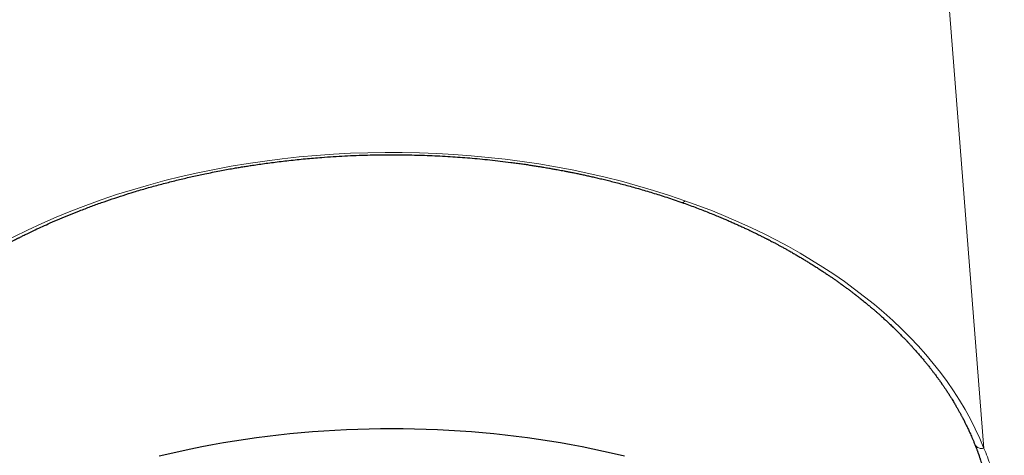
# Model space of a CAD drawing. Header units: millimetres. Extents: x 8 to 558, y 12 to 406.
# Tile 113 of 124: x 283 to 303, y 347 to 356. Entities that reach past the tile are written whole.
import ezdxf

# ---------------------------------------------------------------- set-up
doc = ezdxf.new("R2010")
doc.units = ezdxf.units.MM

msp = doc.modelspace()

# ---------------------------------------------------------------- linework, layer by layer
at = {"color": 252, "linetype": 'Continuous', "lineweight": 0}
msp.add_line((302.752, 347.51), (302.026, 356.721), dxfattribs=at)
at = {"color": 7, "linetype": 'Continuous', "lineweight": 30, "flags": 128}
msp.add_lwpolyline([(295.433, 347.349), (295.219, 347.4), (295.004, 347.449), (294.786, 347.496), (294.568, 347.54), (294.347, 347.581), (294.126, 347.621), (293.903, 347.658), (293.679, 347.692), (293.454, 347.724), (293.227, 347.753), (293, 347.78), (292.772, 347.804), (292.543, 347.826), (292.314, 347.845), (292.084, 347.862), (291.853, 347.876), (291.622, 347.887), (291.391, 347.896), (291.159, 347.903), (290.927, 347.907), (290.695, 347.908), (290.463, 347.907), (290.231, 347.903), (290, 347.896), (289.768, 347.887), (289.537, 347.876), (289.307, 347.862), (289.077, 347.845), (288.847, 347.826), (288.618, 347.804), (288.39, 347.78), (288.163, 347.753), (287.937, 347.724), (287.712, 347.692), (287.488, 347.658), (287.265, 347.621), (287.043, 347.581), (286.823, 347.54), (286.604, 347.496), (286.387, 347.449), (286.171, 347.4), (285.957, 347.349)], dxfattribs=at)
at = {"color": 252, "linetype": 'Continuous', "lineweight": 0}
for centre, radius, start, end in [((296.604, 352.591), 0.069, 264.9639, 331.1443), ((302.709, 347.666), 0.161, 208.2854, 285.6327)]:
    msp.add_arc(centre, radius, start, end, dxfattribs=at)
for start_param, end_param in [(1.070796, 2.889673), (0.25192, 1.070796)]:
    msp.add_ellipse((290.695, 345.508), major_axis=(12.45, 0), ratio=0.645243, start_param=start_param, end_param=end_param, dxfattribs=at)
at = {"color": 7, "linetype": 'Continuous', "lineweight": 30}
for points, knots in [([(278.824, 347.589), (278.832, 347.609), (278.847, 347.646), (278.87, 347.701), (278.891, 347.751), (278.912, 347.798), (278.932, 347.842), (278.95, 347.881), (278.967, 347.917), (278.982, 347.949), (278.996, 347.978), (279.008, 348.003), (279.019, 348.025), (279.028, 348.043), (279.036, 348.058), (279.041, 348.069), (279.045, 348.077), (279.049, 348.085), (279.054, 348.095), (279.061, 348.108), (279.07, 348.125), (279.082, 348.147), (279.096, 348.174), (279.113, 348.205), (279.132, 348.24), (279.162, 348.295), (279.204, 348.368), (279.256, 348.457), (279.304, 348.535), (279.347, 348.603), (279.384, 348.661), (279.42, 348.715), (279.446, 348.755), (279.463, 348.78), (279.471, 348.791), (279.477, 348.8), (279.481, 348.806), (279.485, 348.811), (279.489, 348.817), (279.495, 348.826), (279.503, 348.838), (279.515, 348.855), (279.531, 348.878), (279.551, 348.906), (279.575, 348.938), (279.601, 348.975), (279.63, 349.014), (279.659, 349.053), (279.707, 349.116), (279.774, 349.202), (279.842, 349.286), (279.892, 349.346), (279.923, 349.382), (279.953, 349.418), (279.984, 349.454), (280.015, 349.49), (280.045, 349.523), (280.072, 349.553), (280.095, 349.579), (280.116, 349.602), (280.133, 349.621), (280.147, 349.636), (280.157, 349.647), (280.164, 349.655), (280.17, 349.661), (280.176, 349.668), (280.184, 349.676), (280.194, 349.687), (280.207, 349.701), (280.222, 349.717), (280.239, 349.734), (280.256, 349.753), (280.28, 349.778), (280.312, 349.81), (280.352, 349.851), (280.395, 349.894), (280.439, 349.938), (280.495, 349.992), (280.559, 350.053), (280.633, 350.122), (280.703, 350.186), (280.77, 350.245), (280.846, 350.312), (280.933, 350.387), (281.032, 350.47), (281.109, 350.532), (281.163, 350.575), (281.194, 350.599), (281.221, 350.621), (281.241, 350.636), (281.253, 350.646), (281.26, 350.651), (281.266, 350.656), (281.274, 350.662), (281.284, 350.669), (281.296, 350.679), (281.311, 350.69), (281.35, 350.72), (281.411, 350.765), (281.493, 350.826), (281.572, 350.883), (281.649, 350.937), (281.725, 350.99), (281.802, 351.042), (281.885, 351.098), (281.975, 351.157), (282.072, 351.219), (282.175, 351.284), (282.283, 351.35), (282.379, 351.407), (282.461, 351.455), (282.528, 351.494), (282.596, 351.532), (282.661, 351.569), (282.722, 351.602), (282.778, 351.633), (282.83, 351.661), (282.877, 351.686), (282.917, 351.707), (282.95, 351.725), (282.978, 351.739), (283.002, 351.752), (283.023, 351.762), (283.039, 351.771), (283.051, 351.777), (283.061, 351.782), (283.072, 351.788), (283.087, 351.795), (283.106, 351.805), (283.13, 351.817), (283.159, 351.831), (283.192, 351.848), (283.229, 351.866), (283.309, 351.905), (283.426, 351.962), (283.583, 352.034), (283.75, 352.109), (283.933, 352.189), (284.132, 352.272), (284.341, 352.355), (284.557, 352.437), (284.779, 352.518), (285, 352.594), (285.222, 352.667), (285.457, 352.741), (285.708, 352.815), (285.975, 352.888), (286.197, 352.946), (286.373, 352.989), (286.502, 353.02), (286.631, 353.049), (286.76, 353.078), (286.897, 353.107), (287.04, 353.136), (287.187, 353.165), (287.327, 353.191), (287.452, 353.214), (287.563, 353.233), (287.66, 353.249), (287.758, 353.264), (287.868, 353.282), (287.994, 353.3), (288.136, 353.32), (288.284, 353.34), (288.44, 353.359), (288.601, 353.378), (288.766, 353.396), (288.933, 353.412), (289.1, 353.427), (289.29, 353.442), (289.502, 353.457), (289.736, 353.47), (289.968, 353.481), (290.199, 353.488), (290.421, 353.493), (290.636, 353.495), (290.844, 353.494), (291.052, 353.491), (291.259, 353.486), (291.467, 353.479), (291.676, 353.469), (291.881, 353.458), (292.084, 353.444), (292.284, 353.428), (292.487, 353.41), (292.694, 353.389), (292.903, 353.366), (293.081, 353.344), (293.224, 353.325), (293.33, 353.31), (293.429, 353.296), (293.522, 353.282), (293.609, 353.268), (293.689, 353.255), (293.758, 353.244), (293.817, 353.234), (293.866, 353.226), (293.912, 353.218), (293.954, 353.21), (293.995, 353.203), (294.039, 353.195), (294.089, 353.186), (294.145, 353.176), (294.205, 353.164), (294.271, 353.151), (294.342, 353.137), (294.419, 353.122), (294.502, 353.105), (294.588, 353.086), (294.678, 353.067), (294.771, 353.046), (294.868, 353.024), (294.971, 353), (295.08, 352.973), (295.197, 352.944), (295.32, 352.913), (295.449, 352.878), (295.583, 352.842), (295.721, 352.803), (295.862, 352.761), (296.004, 352.718), (296.147, 352.674), (296.294, 352.626), (296.445, 352.576), (296.546, 352.54), (296.598, 352.522)], [0, 0, 0, 0, 0.004252, 0.008237, 0.011956, 0.015409, 0.018595, 0.021515, 0.02417, 0.026557, 0.028679, 0.030535, 0.032124, 0.033448, 0.034605, 0.035434, 0.035943, 0.036444, 0.037098, 0.038188, 0.039491, 0.040925, 0.043053, 0.045417, 0.048017, 0.050853, 0.057811, 0.064508, 0.070946, 0.075597, 0.08001, 0.084159, 0.088043, 0.089079, 0.089935, 0.090609, 0.0911, 0.091418, 0.091756, 0.09248, 0.093439, 0.094633, 0.096441, 0.098611, 0.101143, 0.104036, 0.107127, 0.110224, 0.113326, 0.121883, 0.130479, 0.133352, 0.136231, 0.139113, 0.142, 0.144891, 0.147707, 0.150093, 0.152205, 0.154044, 0.155609, 0.156901, 0.157695, 0.158334, 0.158816, 0.159217, 0.159873, 0.160825, 0.161992, 0.163321, 0.164739, 0.166249, 0.167849, 0.170931, 0.174302, 0.177963, 0.181699, 0.185324, 0.19152, 0.197361, 0.202846, 0.207975, 0.212749, 0.22027, 0.22758, 0.234677, 0.236973, 0.239227, 0.241195, 0.242802, 0.243334, 0.243811, 0.244232, 0.244696, 0.24538, 0.246288, 0.247412, 0.248595, 0.254475, 0.2601, 0.265472, 0.270591, 0.275471, 0.280431, 0.285598, 0.29152, 0.29769, 0.30411, 0.31078, 0.317699, 0.321682, 0.325744, 0.329861, 0.333768, 0.337391, 0.340671, 0.343677, 0.346407, 0.348863, 0.35063, 0.352221, 0.353636, 0.35487, 0.355833, 0.356375, 0.356871, 0.357541, 0.358387, 0.35941, 0.360811, 0.362446, 0.364317, 0.366423, 0.368698, 0.377808, 0.386147, 0.394678, 0.405086, 0.415767, 0.426587, 0.438071, 0.449436, 0.460681, 0.471808, 0.482816, 0.495787, 0.508767, 0.521764, 0.527896, 0.534033, 0.540173, 0.546311, 0.552303, 0.559495, 0.566358, 0.572892, 0.579096, 0.58374, 0.588181, 0.592604, 0.597197, 0.603401, 0.60989, 0.616663, 0.623721, 0.631063, 0.638552, 0.646147, 0.653689, 0.661176, 0.671777, 0.682266, 0.692645, 0.702913, 0.713123, 0.722404, 0.731686, 0.740969, 0.750251, 0.759533, 0.768827, 0.778276, 0.787109, 0.796108, 0.805272, 0.814601, 0.824095, 0.833746, 0.838846, 0.843666, 0.848206, 0.852467, 0.856448, 0.86015, 0.863572, 0.866017, 0.868296, 0.870409, 0.872378, 0.874119, 0.87615, 0.878471, 0.881083, 0.883876, 0.886939, 0.890271, 0.893874, 0.897746, 0.901888, 0.90604, 0.910432, 0.915065, 0.919937, 0.925049, 0.930732, 0.936686, 0.94291, 0.949403, 0.956167, 0.963201, 0.97008, 0.977199, 0.984559, 0.992159, 1, 1, 1, 1]), ([(296.598, 352.522), (296.644, 352.506), (296.735, 352.474), (296.867, 352.425), (296.993, 352.377), (297.113, 352.33), (297.226, 352.285), (297.331, 352.242), (297.429, 352.201), (297.519, 352.162), (297.605, 352.125), (297.685, 352.089), (297.763, 352.054), (297.839, 352.019), (297.912, 351.985), (297.979, 351.954), (298.04, 351.925), (298.093, 351.899), (298.14, 351.876), (298.18, 351.856), (298.215, 351.838), (298.246, 351.823), (298.272, 351.81), (298.294, 351.798), (298.312, 351.789), (298.326, 351.782), (298.337, 351.776), (298.35, 351.77), (298.366, 351.762), (298.386, 351.751), (298.413, 351.737), (298.45, 351.718), (298.494, 351.695), (298.543, 351.668), (298.597, 351.639), (298.655, 351.607), (298.718, 351.573), (298.785, 351.535), (298.856, 351.495), (298.929, 351.452), (299.003, 351.409), (299.074, 351.366), (299.142, 351.325), (299.208, 351.284), (299.278, 351.241), (299.351, 351.194), (299.428, 351.144), (299.499, 351.097), (299.562, 351.055), (299.619, 351.016), (299.672, 350.98), (299.727, 350.942), (299.783, 350.902), (299.841, 350.86), (299.89, 350.825), (299.928, 350.797), (299.956, 350.777), (299.984, 350.756), (300.011, 350.735), (300.037, 350.716), (300.061, 350.698), (300.082, 350.682), (300.101, 350.667), (300.115, 350.657), (300.125, 350.649), (300.133, 350.642), (300.144, 350.634), (300.157, 350.624), (300.174, 350.611), (300.193, 350.595), (300.219, 350.575), (300.25, 350.551), (300.287, 350.521), (300.328, 350.488), (300.372, 350.451), (300.42, 350.411), (300.47, 350.37), (300.519, 350.328), (300.565, 350.288), (300.608, 350.25), (300.647, 350.216), (300.682, 350.184), (300.715, 350.154), (300.744, 350.127), (300.773, 350.101), (300.801, 350.075), (300.832, 350.046), (300.865, 350.015), (300.9, 349.981), (300.939, 349.944), (300.98, 349.903), (301.019, 349.864), (301.054, 349.829), (301.082, 349.8), (301.108, 349.774), (301.13, 349.751), (301.15, 349.731), (301.166, 349.713), (301.18, 349.699), (301.192, 349.687), (301.202, 349.676), (301.211, 349.665), (301.223, 349.653), (301.236, 349.639), (301.252, 349.622), (301.27, 349.602), (301.291, 349.579), (301.314, 349.553), (301.34, 349.525), (301.366, 349.496), (301.392, 349.466), (301.419, 349.435), (301.446, 349.403), (301.474, 349.371), (301.5, 349.34), (301.524, 349.311), (301.547, 349.284), (301.568, 349.258), (301.589, 349.232), (301.614, 349.201), (301.643, 349.164), (301.677, 349.12), (301.715, 349.072), (301.747, 349.028), (301.775, 348.992), (301.794, 348.965), (301.813, 348.94), (301.829, 348.918), (301.843, 348.898), (301.856, 348.88), (301.867, 348.864), (301.877, 348.85), (301.885, 348.839), (301.893, 348.827), (301.902, 348.814), (301.913, 348.798), (301.926, 348.78), (301.94, 348.758), (301.957, 348.734), (301.974, 348.708), (301.993, 348.68), (302.013, 348.65), (302.033, 348.619), (302.052, 348.589), (302.07, 348.559), (302.088, 348.532), (302.107, 348.5), (302.128, 348.466), (302.15, 348.429), (302.17, 348.396), (302.187, 348.366), (302.209, 348.329), (302.235, 348.283), (302.259, 348.239), (302.278, 348.205), (302.29, 348.182), (302.302, 348.16), (302.313, 348.138), (302.323, 348.12), (302.33, 348.105), (302.336, 348.094), (302.341, 348.085), (302.346, 348.075), (302.353, 348.061), (302.361, 348.045), (302.371, 348.024), (302.384, 347.999), (302.399, 347.969), (302.416, 347.933), (302.434, 347.894), (302.454, 347.852), (302.475, 347.806), (302.497, 347.757), (302.519, 347.704), (302.543, 347.648), (302.558, 347.609), (302.566, 347.589)], [0, 0, 0, 0, 0.0157986, 0.0309633, 0.0454959, 0.0593977, 0.0726701, 0.0853142, 0.0966614, 0.1074519, 0.1176863, 0.1273653, 0.1364894, 0.1461849, 0.1551652, 0.163431, 0.1709827, 0.1778207, 0.1834422, 0.1884692, 0.1929018, 0.1967495, 0.2000779, 0.2028998, 0.2052153, 0.2068931, 0.2081571, 0.2096252, 0.2116484, 0.2142265, 0.2172347, 0.2223558, 0.2281004, 0.2344684, 0.2414594, 0.2490734, 0.25731, 0.2661689, 0.27565, 0.2857247, 0.2957424, 0.3054311, 0.3147911, 0.3238225, 0.3325255, 0.3439561, 0.3547666, 0.3649572, 0.3745283, 0.3821635, 0.3897477, 0.397713, 0.4060595, 0.4147871, 0.4238959, 0.4280245, 0.4322269, 0.436503, 0.4408336, 0.4448328, 0.4483496, 0.4518754, 0.4547313, 0.4569175, 0.4584339, 0.4594683, 0.4610267, 0.4631495, 0.4658366, 0.468973, 0.4722909, 0.4778498, 0.4838301, 0.4902318, 0.4975585, 0.5053689, 0.513663, 0.5220377, 0.5298522, 0.5370611, 0.5437079, 0.5497926, 0.5553153, 0.5604981, 0.5651701, 0.5703295, 0.5755561, 0.5813674, 0.5877636, 0.5947446, 0.6023105, 0.6104437, 0.6163297, 0.6216742, 0.6264771, 0.6307385, 0.6344583, 0.6376365, 0.640273, 0.6424664, 0.6443156, 0.6460893, 0.6482031, 0.6508219, 0.6539455, 0.657574, 0.6617075, 0.6663353, 0.671466, 0.6769527, 0.6822444, 0.6872882, 0.6935185, 0.6993238, 0.704704, 0.7099968, 0.7148014, 0.7191306, 0.723604, 0.7285655, 0.7354539, 0.7431054, 0.7515201, 0.7606985, 0.7657434, 0.7704559, 0.7747444, 0.7786089, 0.7820491, 0.7850651, 0.7878658, 0.7901637, 0.7920106, 0.7939729, 0.7962057, 0.7987761, 0.8019179, 0.8056345, 0.8099262, 0.814244, 0.8190205, 0.8242559, 0.8296055, 0.834738, 0.8396534, 0.8443516, 0.8488325, 0.8555498, 0.8617105, 0.8673143, 0.8723609, 0.876872, 0.8857964, 0.8953348, 0.8989556, 0.9026578, 0.9064413, 0.9101852, 0.9133049, 0.9157231, 0.9174397, 0.918626, 0.920294, 0.9225218, 0.9253096, 0.9286575, 0.9325523, 0.9377916, 0.9436136, 0.9500187, 0.9570074, 0.9645803, 0.9725872, 0.9811589, 0.9902962, 1, 1, 1, 1]), ([(302.566, 347.589), (302.571, 347.577), (302.58, 347.555), (302.593, 347.522), (302.604, 347.494), (302.613, 347.469), (302.621, 347.448), (302.627, 347.431), (302.632, 347.417), (302.636, 347.406), (302.639, 347.397), (302.643, 347.387), (302.647, 347.376), (302.651, 347.363), (302.657, 347.346), (302.664, 347.325), (302.673, 347.3), (302.685, 347.264), (302.7, 347.217), (302.718, 347.162), (302.733, 347.112), (302.746, 347.067), (302.757, 347.027), (302.768, 346.987), (302.778, 346.95), (302.787, 346.916), (302.793, 346.89), (302.798, 346.873), (302.801, 346.861), (302.804, 346.849), (302.807, 346.835), (302.81, 346.821), (302.813, 346.811), (302.814, 346.806)], [0, 0, 0, 0, 0.046374, 0.087875, 0.124514, 0.156301, 0.183246, 0.205354, 0.222631, 0.235082, 0.246387, 0.258386, 0.272741, 0.289449, 0.30851, 0.337024, 0.369562, 0.406121, 0.477, 0.547278, 0.616694, 0.66871, 0.720237, 0.771277, 0.8204, 0.863549, 0.900485, 0.916625, 0.931214, 0.944519, 0.961406, 0.983691, 1, 1, 1, 1])]:
    msp.add_open_spline(points, degree=3, knots=knots, dxfattribs=at)
at = {"color": 252, "linetype": 'Continuous', "lineweight": 0}
msp.add_open_spline([(303.068, 346.46), (303.271, 346.48), (303.679, 346.519), (304.277, 346.649), (304.854, 346.83), (305.4, 347.064), (305.907, 347.347), (306.368, 347.673), (306.776, 348.039), (307.125, 348.438), (307.409, 348.865), (307.623, 349.314), (307.77, 349.777), (307.806, 350.091), (307.823, 350.248)], degree=3, dxfattribs=at)
msp.add_open_spline([(302.752, 347.51), (302.776, 347.452), (302.822, 347.337), (302.884, 347.163), (302.94, 346.988), (302.989, 346.813), (303.032, 346.637), (303.056, 346.519), (303.068, 346.46)], degree=3, knots=[0, 0, 0, 0, 0.167, 0.333748, 0.500333, 0.666844, 0.83337, 1, 1, 1, 1], dxfattribs=at)

doc.saveas('drawing.dxf')
